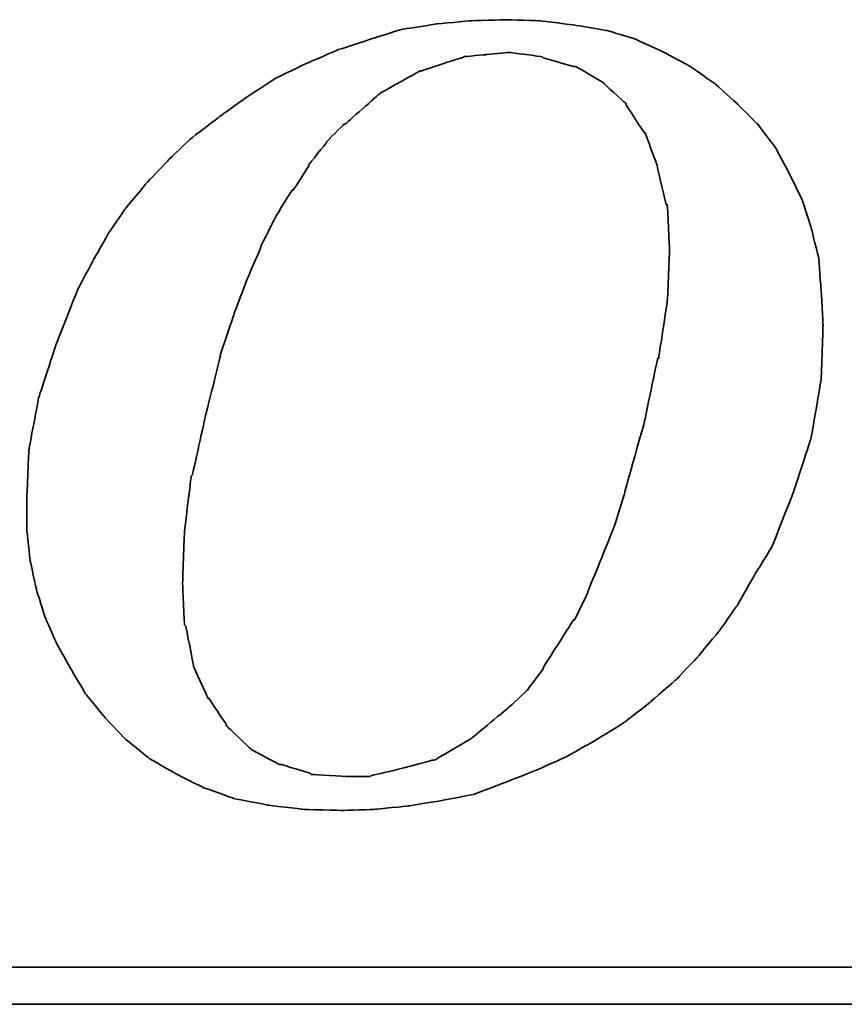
# Model space of a CAD drawing. Header units: millimetres. Extents: x 16 to 609, y 171 to 399.
# Tile 45 of 52: x 430.58 to 437.69, y 232.13 to 240.62. Entities that reach past the tile are written whole.
import ezdxf

# ---------------------------------------------------------------- set-up
doc = ezdxf.new("R2010")
doc.units = ezdxf.units.MM
doc.header["$LTSCALE"] = 10
doc.layers.add('DIM', color=4, linetype='Continuous')
doc.layers.add('layer 1', color=7, linetype='Continuous')

# ---------------------------------------------------------------- blocks, each defined once
blk = doc.blocks.new('TBI MOTION logo(完整正式版)')
at = {"layer": 'layer 1', "color": 22, "lineweight": 35}
for points, knots in [([(35.79625, -6.98375), (35.79625, -6.98375), (36.23125, -7.43875), (36.23125, -7.43875), (36.23125, -7.43875), (36.23125, -7.43875), (36.75625, -7.87125), (36.75625, -7.87125), (36.75625, -7.87125), (36.75625, -7.87125), (37.33125, -8.20375), (37.33125, -8.20375), (37.33125, -8.20375), (37.33125, -8.20375), (37.95625, -8.51875), (37.95625, -8.51875), (37.95625, -8.51875), (37.95625, -8.51875), (38.62625, -8.75875), (38.62625, -8.75875), (38.62625, -8.75875), (38.62625, -8.75875), (39.37125, -8.90375), (39.37125, -8.90375), (39.37125, -8.90375), (39.37125, -8.90375), (40.14125, -8.99875), (40.14125, -8.99875), (40.14125, -8.99875), (40.14125, -8.99875), (41.02625, -9.02375), (41.02625, -9.02375), (41.02625, -9.02375), (41.02625, -9.02375), (41.74625, -8.99875), (41.74625, -8.99875), (41.74625, -8.99875), (41.74625, -8.99875), (42.46625, -8.92375), (42.46625, -8.92375), (42.46625, -8.92375), (42.46625, -8.92375), (43.21125, -8.80625), (43.21125, -8.80625), (43.21125, -8.80625), (43.21125, -8.80625), (43.93125, -8.66375), (43.93125, -8.66375), (43.93125, -8.66375), (43.93125, -8.66375), (44.62625, -8.39875), (44.62625, -8.39875), (44.62625, -8.39875), (44.62625, -8.39875), (45.29625, -8.13375), (45.29625, -8.13375), (45.29625, -8.13375), (45.29625, -8.13375), (45.94625, -7.84375), (45.94625, -7.84375), (45.94625, -7.84375), (45.94625, -7.84375), (46.61625, -7.46375), (46.61625, -7.46375), (46.61625, -7.46375), (46.61625, -7.46375), (47.24125, -7.07875), (47.24125, -7.07875), (47.24125, -7.07875), (47.24125, -7.07875), (47.81625, -6.62375), (47.81625, -6.62375), (47.81625, -6.62375), (47.81625, -6.62375), (48.36875, -6.14375), (48.36875, -6.14375), (48.36875, -6.14375), (48.36875, -6.14375), (48.84625, -5.64125), (48.84625, -5.64125), (48.84625, -5.64125), (48.84625, -5.64125), (49.32625, -5.06375), (49.32625, -5.06375), (49.32625, -5.06375), (49.32625, -5.06375), (49.71125, -4.51374), (49.71125, -4.51374), (49.71125, -4.51374), (49.71125, -4.51374), (50.09625, -3.83874), (50.09625, -3.83874), (50.09625, -3.83874), (50.09625, -3.83874), (50.48125, -3.21374), (50.48125, -3.21374), (50.48125, -3.21374), (50.48125, -3.21374), (50.96125, -1.99125), (50.96125, -1.99125), (50.96125, -1.99125), (50.96125, -1.99125), (51.34375, -0.81875), (51.34375, -0.81875), (51.34375, -0.81875), (51.34375, -0.81875), (51.56125, 0.45624), (51.56125, 0.45624), (51.56125, 0.45624), (51.56125, 0.45624), (51.60625, 1.67624), (51.60625, 1.67624), (51.60625, 1.67624), (51.60625, 1.67624), (51.56125, 2.44625), (51.56125, 2.44625), (51.56125, 2.44625), (51.56125, 2.44625), (51.51125, 3.14125), (51.51125, 3.14125), (51.51125, 3.14125), (51.51125, 3.14125), (51.34375, 3.81125), (51.34375, 3.81125), (51.34375, 3.81125), (51.34375, 3.81125), (51.15125, 4.41125), (51.15125, 4.41125), (51.15125, 4.41125), (51.15125, 4.41125), (50.86125, 5.01125), (50.86125, 5.01125), (50.86125, 5.01125), (50.86125, 5.01125), (50.55125, 5.58875), (50.55125, 5.58875), (50.55125, 5.58875), (50.55125, 5.58875), (50.16625, 6.09125), (50.16625, 6.09125), (50.16625, 6.09125), (50.16625, 6.09125), (49.71125, 6.54875), (49.71125, 6.54875), (49.71125, 6.54875), (49.71125, 6.54875), (49.23125, 6.98125), (49.23125, 6.98125), (49.23125, 6.98125), (49.23125, 6.98125), (48.67875, 7.36625), (48.67875, 7.36625), (48.67875, 7.36625), (48.67875, 7.36625), (48.10375, 7.67625), (48.10375, 7.67625), (48.10375, 7.67625), (48.10375, 7.67625), (47.48125, 7.96375), (47.48125, 7.96375), (47.48125, 7.96375), (47.48125, 7.96375), (46.85625, 8.15625), (46.85625, 8.15625), (46.85625, 8.15625), (46.85625, 8.15625), (46.13625, 8.27624), (46.13625, 8.27624), (46.13625, 8.27624), (46.13625, 8.27624), (45.39125, 8.37125), (45.39125, 8.37125), (45.39125, 8.37125), (45.39125, 8.37125), (44.62625, 8.39624), (44.62625, 8.39624), (44.62625, 8.39624), (44.62625, 8.39624), (43.83625, 8.37125), (43.83625, 8.37125), (43.83625, 8.37125), (43.83625, 8.37125), (43.09125, 8.30125), (43.09125, 8.30125), (43.09125, 8.30125), (43.09125, 8.30125), (42.32125, 8.18125), (42.32125, 8.18125), (42.32125, 8.18125), (42.32125, 8.18125), (41.62875, 7.96375), (41.62875, 7.96375), (41.62875, 7.96375), (41.62875, 7.96375), (40.90625, 7.72625), (40.90625, 7.72625), (40.90625, 7.72625), (40.90625, 7.72625), (40.23624, 7.43625), (40.23624, 7.43625), (40.23624, 7.43625), (40.23624, 7.43625), (39.54124, 7.10125), (39.54124, 7.10125), (39.54124, 7.10125), (39.54124, 7.10125), (38.91625, 6.69125), (38.91625, 6.69125), (38.91625, 6.69125), (38.91625, 6.69125), (38.31625, 6.26125), (38.31625, 6.26125), (38.31625, 6.26125), (38.31625, 6.26125), (37.69125, 5.78125), (37.69125, 5.78125), (37.69125, 5.78125), (37.69125, 5.78125), (37.18625, 5.30125), (37.18625, 5.30125), (37.18625, 5.30125), (37.18625, 5.30125), (36.70625, 4.79624), (36.70625, 4.79624), (36.70625, 4.79624), (36.70625, 4.79624), (36.23125, 4.22125), (36.23125, 4.22125), (36.23125, 4.22125), (36.23125, 4.22125), (35.87124, 3.69375), (35.87124, 3.69375), (35.87124, 3.69375), (35.87124, 3.69375), (35.53125, 3.09125), (35.53125, 3.09125), (35.53125, 3.09125), (35.53125, 3.09125), (35.19875, 2.47125), (35.19875, 2.47125), (35.19875, 2.47125), (35.19875, 2.47125), (34.71625, 1.24625), (34.71625, 1.24625), (34.71625, 1.24625), (34.71625, 1.24625), (34.33125, 0.06874), (34.33125, 0.06874), (34.33125, 0.06874), (34.33125, 0.06874), (34.11625, -1.07875), (34.11625, -1.07875), (34.11625, -1.07875), (34.11625, -1.07875), (34.07125, -2.15875), (34.07125, -2.15875), (34.07125, -2.15875), (34.07125, -2.15875), (34.07125, -2.85375), (34.07125, -2.85375), (34.07125, -2.85375), (34.07125, -2.85375), (34.14125, -3.50375), (34.14125, -3.50375), (34.14125, -3.50375), (34.14125, -3.50375), (34.28625, -4.17375), (34.28625, -4.17375), (34.28625, -4.17375), (34.28625, -4.17375), (34.47625, -4.77624), (34.47625, -4.77624), (34.47625, -4.77624), (34.47625, -4.77624), (34.71625, -5.32625), (34.71625, -5.32625), (34.71625, -5.32625), (34.71625, -5.32625), (35.05375, -5.92875), (35.05375, -5.92875), (35.05375, -5.92875), (35.05375, -5.92875), (35.36375, -6.45375), (35.36375, -6.45375), (35.36375, -6.45375), (35.36375, -6.45375), (35.79625, -6.98375), (35.79625, -6.98375)], [0, 0, 0, 0, 0.01388889, 0.01388889, 0.01388889, 0.0138889, 0.02777778, 0.02777778, 0.02777778, 0.02777779, 0.04166667, 0.04166667, 0.04166667, 0.04166668, 0.05555556, 0.05555556, 0.05555556, 0.05555557, 0.06944444, 0.06944444, 0.06944444, 0.06944445, 0.08333333, 0.08333333, 0.08333333, 0.08333334, 0.09722222, 0.09722222, 0.09722222, 0.09722223, 0.11111111, 0.11111111, 0.11111111, 0.11111112, 0.125, 0.125, 0.125, 0.12500001, 0.13888889, 0.13888889, 0.13888889, 0.1388889, 0.15277778, 0.15277778, 0.15277778, 0.15277779, 0.16666667, 0.16666667, 0.16666667, 0.16666668, 0.18055556, 0.18055556, 0.18055556, 0.18055557, 0.19444444, 0.19444444, 0.19444444, 0.19444445, 0.20833333, 0.20833333, 0.20833333, 0.20833334, 0.22222222, 0.22222222, 0.22222222, 0.22222223, 0.23611111, 0.23611111, 0.23611111, 0.23611112, 0.25, 0.25, 0.25, 0.25000001, 0.26388889, 0.26388889, 0.26388889, 0.2638889, 0.27777778, 0.27777778, 0.27777778, 0.27777779, 0.29166667, 0.29166667, 0.29166667, 0.29166668, 0.30555556, 0.30555556, 0.30555556, 0.30555557, 0.31944444, 0.31944444, 0.31944444, 0.31944445, 0.33333333, 0.33333333, 0.33333333, 0.33333334, 0.34722222, 0.34722222, 0.34722222, 0.34722223, 0.36111111, 0.36111111, 0.36111111, 0.36111112, 0.375, 0.375, 0.375, 0.37500001, 0.38888889, 0.38888889, 0.38888889, 0.3888889, 0.40277778, 0.40277778, 0.40277778, 0.40277779, 0.41666667, 0.41666667, 0.41666667, 0.41666668, 0.43055556, 0.43055556, 0.43055556, 0.43055557, 0.44444444, 0.44444444, 0.44444444, 0.44444445, 0.45833333, 0.45833333, 0.45833333, 0.45833334, 0.47222222, 0.47222222, 0.47222222, 0.47222223, 0.48611111, 0.48611111, 0.48611111, 0.48611112, 0.5, 0.5, 0.5, 0.50000001, 0.51388889, 0.51388889, 0.51388889, 0.5138889, 0.52777778, 0.52777778, 0.52777778, 0.52777779, 0.54166667, 0.54166667, 0.54166667, 0.54166668, 0.55555556, 0.55555556, 0.55555556, 0.55555557, 0.56944444, 0.56944444, 0.56944444, 0.56944445, 0.58333333, 0.58333333, 0.58333333, 0.58333334, 0.59722222, 0.59722222, 0.59722222, 0.59722223, 0.61111111, 0.61111111, 0.61111111, 0.61111112, 0.625, 0.625, 0.625, 0.62500001, 0.63888889, 0.63888889, 0.63888889, 0.6388889, 0.65277778, 0.65277778, 0.65277778, 0.65277779, 0.66666667, 0.66666667, 0.66666667, 0.66666668, 0.68055556, 0.68055556, 0.68055556, 0.68055557, 0.69444444, 0.69444444, 0.69444444, 0.69444445, 0.70833333, 0.70833333, 0.70833333, 0.70833334, 0.72222222, 0.72222222, 0.72222222, 0.72222223, 0.73611111, 0.73611111, 0.73611111, 0.73611112, 0.75, 0.75, 0.75, 0.75000001, 0.76388889, 0.76388889, 0.76388889, 0.7638889, 0.77777778, 0.77777778, 0.77777778, 0.77777779, 0.79166667, 0.79166667, 0.79166667, 0.79166668, 0.80555556, 0.80555556, 0.80555556, 0.80555557, 0.81944444, 0.81944444, 0.81944444, 0.81944445, 0.83333333, 0.83333333, 0.83333333, 0.83333334, 0.84722222, 0.84722222, 0.84722222, 0.84722223, 0.86111111, 0.86111111, 0.86111111, 0.86111112, 0.875, 0.875, 0.875, 0.87500001, 0.88888889, 0.88888889, 0.88888889, 0.8888889, 0.90277778, 0.90277778, 0.90277778, 0.90277779, 0.91666667, 0.91666667, 0.91666667, 0.91666668, 0.93055556, 0.93055556, 0.93055556, 0.93055557, 0.94444444, 0.94444444, 0.94444444, 0.94444445, 0.95833333, 0.95833333, 0.95833333, 0.95833334, 0.97222222, 0.97222222, 0.97222222, 0.97222223, 0.98611111, 0.98611111, 0.98611111, 0.98611112, 1, 1, 1, 1]), ([(38.33875, 1.03124), (38.33875, 1.03124), (38.62625, 1.89625), (38.62625, 1.89625), (38.62625, 1.89625), (38.62625, 1.89625), (38.91625, 2.66375), (38.91625, 2.66375), (38.91625, 2.66375), (38.91625, 2.66375), (39.22625, 3.38125), (39.22625, 3.38125), (39.22625, 3.38125), (39.22625, 3.38125), (39.22625, 3.40624), (39.22625, 3.40624), (39.22625, 3.40624), (39.22625, 3.40624), (39.56124, 4.07624), (39.56124, 4.07624), (39.56124, 4.07624), (39.56124, 4.07624), (39.92125, 4.65125), (39.92125, 4.65125), (39.92125, 4.65125), (39.92125, 4.65125), (39.94625, 4.65125), (39.94625, 4.65125), (39.94625, 4.65125), (39.94625, 4.65125), (40.28125, 5.17875), (40.28125, 5.17875), (40.28125, 5.17875), (40.28125, 5.17875), (40.28125, 5.20375), (40.28125, 5.20375), (40.28125, 5.20375), (40.28125, 5.20375), (40.66875, 5.68625), (40.66875, 5.68625), (40.66875, 5.68625), (40.66875, 5.68625), (40.66875, 5.70625), (40.66875, 5.70625), (40.66875, 5.70625), (40.66875, 5.70625), (41.05124, 6.09125), (41.05124, 6.09125), (41.05124, 6.09125), (41.05124, 6.09125), (41.07625, 6.09125), (41.07625, 6.09125), (41.07625, 6.09125), (41.07625, 6.09125), (41.84125, 6.76625), (41.84125, 6.76625), (41.84125, 6.76625), (41.84125, 6.76625), (41.86625, 6.78625), (41.86625, 6.78625), (41.86625, 6.78625), (41.86625, 6.78625), (42.73125, 7.26624), (42.73125, 7.26624), (42.73125, 7.26624), (42.73125, 7.26624), (42.75625, 7.26624), (42.75625, 7.26624), (42.75625, 7.26624), (42.75625, 7.26624), (43.18625, 7.41125), (43.18625, 7.41125), (43.18625, 7.41125), (43.18625, 7.41125), (43.64125, 7.55625), (43.64125, 7.55625), (43.64125, 7.55625), (43.64125, 7.55625), (43.66625, 7.55625), (43.66625, 7.55625), (43.66625, 7.55625), (43.66625, 7.55625), (43.69125, 7.58124), (43.69125, 7.58124), (43.69125, 7.58124), (43.69125, 7.58124), (44.19125, 7.62625), (44.19125, 7.62625), (44.19125, 7.62625), (44.19125, 7.62625), (44.67125, 7.67625), (44.67125, 7.67625), (44.67125, 7.67625), (44.67125, 7.67625), (44.69625, 7.67625), (44.69625, 7.67625), (44.69625, 7.67625), (44.69625, 7.67625), (45.41875, 7.58124), (45.41875, 7.58124), (45.41875, 7.58124), (45.41875, 7.58124), (45.44125, 7.55625), (45.44125, 7.55625), (45.44125, 7.55625), (45.44125, 7.55625), (46.11125, 7.36625), (46.11125, 7.36625), (46.11125, 7.36625), (46.11125, 7.36625), (46.13625, 7.36625), (46.13625, 7.36625), (46.13625, 7.36625), (46.13625, 7.36625), (46.15875, 7.36625), (46.15875, 7.36625), (46.15875, 7.36625), (46.15875, 7.36625), (46.73625, 7.02624), (46.73625, 7.02624), (46.73625, 7.02624), (46.73625, 7.02624), (46.76125, 7.00624), (46.76125, 7.00624), (46.76125, 7.00624), (46.76125, 7.00624), (47.24125, 6.57124), (47.24125, 6.57124), (47.24125, 6.57124), (47.24125, 6.57124), (47.26625, 6.54875), (47.26625, 6.54875), (47.26625, 6.54875), (47.26625, 6.54875), (47.26625, 6.52375), (47.26625, 6.52375), (47.26625, 6.52375), (47.26625, 6.52375), (47.67375, 5.89875), (47.67375, 5.89875), (47.67375, 5.89875), (47.67375, 5.89875), (47.69625, 5.89875), (47.69625, 5.89875), (47.69625, 5.89875), (47.69625, 5.89875), (47.69625, 5.87625), (47.69625, 5.87625), (47.69625, 5.87625), (47.69625, 5.87625), (47.96125, 5.15625), (47.96125, 5.15625), (47.96125, 5.15625), (47.96125, 5.15625), (47.96125, 5.13125), (47.96125, 5.13125), (47.96125, 5.13125), (47.96125, 5.13125), (48.15125, 4.31875), (48.15125, 4.31875), (48.15125, 4.31875), (48.15125, 4.31875), (48.17625, 4.31875), (48.17625, 4.31875), (48.17625, 4.31875), (48.17625, 4.31875), (48.17625, 4.29125), (48.17625, 4.29125), (48.17625, 4.29125), (48.17625, 4.29125), (48.22625, 3.33125), (48.22625, 3.33125), (48.22625, 3.33125), (48.22625, 3.33125), (48.22625, 3.30875), (48.22625, 3.30875), (48.22625, 3.30875), (48.22625, 3.30875), (48.17625, 2.20624), (48.17625, 2.20624), (48.17625, 2.20624), (48.17625, 2.20624), (48.17625, 2.18124), (48.17625, 2.18124), (48.17625, 2.18124), (48.17625, 2.18124), (47.98375, 0.93624), (47.98375, 0.93624), (47.98375, 0.93624), (47.98375, 0.93624), (47.96125, 0.93624), (47.96125, 0.93624), (47.96125, 0.93624), (47.96125, 0.93624), (47.67375, -0.45874), (47.67375, -0.45874), (47.67375, -0.45874), (47.67375, -0.45874), (47.24125, -1.99125), (47.24125, -1.99125), (47.24125, -1.99125), (47.24125, -1.99125), (47.24125, -2.01874), (47.24125, -2.01874), (47.24125, -2.01874), (47.24125, -2.01874), (47.00125, -2.78375), (47.00125, -2.78375), (47.00125, -2.78375), (47.00125, -2.78375), (46.71125, -3.50375), (46.71125, -3.50375), (46.71125, -3.50375), (46.71125, -3.50375), (46.42625, -4.19875), (46.42625, -4.19875), (46.42625, -4.19875), (46.42625, -4.19875), (46.42625, -4.22375), (46.42625, -4.22375), (46.42625, -4.22375), (46.42625, -4.22375), (46.13625, -4.82374), (46.13625, -4.82374), (46.13625, -4.82374), (46.13625, -4.82374), (46.11125, -4.82374), (46.11125, -4.82374), (46.11125, -4.82374), (46.11125, -4.82374), (45.77625, -5.35125), (45.77625, -5.35125), (45.77625, -5.35125), (45.77625, -5.35125), (45.44125, -5.87875), (45.44125, -5.87875), (45.44125, -5.87875), (45.44125, -5.87875), (45.44125, -5.90375), (45.44125, -5.90375), (45.44125, -5.90375), (45.44125, -5.90375), (45.10625, -6.35875), (45.10625, -6.35875), (45.10625, -6.35875), (45.10625, -6.35875), (45.08125, -6.38375), (45.08125, -6.38375), (45.08125, -6.38375), (45.08125, -6.38375), (44.69625, -6.74375), (44.69625, -6.74375), (44.69625, -6.74375), (44.69625, -6.74375), (43.88375, -7.41625), (43.88375, -7.41625), (43.88375, -7.41625), (43.88375, -7.41625), (43.85625, -7.43875), (43.85625, -7.43875), (43.85625, -7.43875), (43.85625, -7.43875), (43.04125, -7.91875), (43.04125, -7.91875), (43.04125, -7.91875), (43.04125, -7.91875), (43.01625, -7.91875), (43.01625, -7.91875), (43.01625, -7.91875), (43.01625, -7.91875), (42.99625, -7.91875), (42.99625, -7.91875), (42.99625, -7.91875), (42.99625, -7.91875), (42.08125, -8.15875), (42.08125, -8.15875), (42.08125, -8.15875), (42.08125, -8.15875), (41.65125, -8.25625), (41.65125, -8.25625), (41.65125, -8.25625), (41.65125, -8.25625), (41.62875, -8.27875), (41.62875, -8.27875), (41.62875, -8.27875), (41.62875, -8.27875), (41.60125, -8.27875), (41.60125, -8.27875), (41.60125, -8.27875), (41.60125, -8.27875), (41.12125, -8.27875), (41.12125, -8.27875), (41.12125, -8.27875), (41.12125, -8.27875), (40.35624, -8.23125), (40.35624, -8.23125), (40.35624, -8.23125), (40.35624, -8.23125), (40.33125, -8.23125), (40.33125, -8.23125), (40.33125, -8.23125), (40.33125, -8.23125), (40.30625, -8.20375), (40.30625, -8.20375), (40.30625, -8.20375), (40.30625, -8.20375), (39.68375, -8.01375), (39.68375, -8.01375), (39.68375, -8.01375), (39.68375, -8.01375), (39.66124, -8.01375), (39.66124, -8.01375), (39.66124, -8.01375), (39.66124, -8.01375), (39.63625, -8.01375), (39.63625, -8.01375), (39.63625, -8.01375), (39.63625, -8.01375), (39.01125, -7.67875), (39.01125, -7.67875), (39.01125, -7.67875), (39.01125, -7.67875), (38.98875, -7.65375), (38.98875, -7.65375), (38.98875, -7.65375), (38.98875, -7.65375), (38.48625, -7.17375), (38.48625, -7.17375), (38.48625, -7.17375), (38.48625, -7.17375), (38.45875, -7.14875), (38.45875, -7.14875), (38.45875, -7.14875), (38.45875, -7.14875), (38.45875, -7.12875), (38.45875, -7.12875), (38.45875, -7.12875), (38.45875, -7.12875), (38.07625, -6.54875), (38.07625, -6.54875), (38.07625, -6.54875), (38.07625, -6.54875), (38.05125, -6.54875), (38.05125, -6.54875), (38.05125, -6.54875), (38.05125, -6.54875), (38.05125, -6.52875), (38.05125, -6.52875), (38.05125, -6.52875), (38.05125, -6.52875), (37.74125, -5.85375), (37.74125, -5.85375), (37.74125, -5.85375), (37.74125, -5.85375), (37.74125, -5.82875), (37.74125, -5.82875), (37.74125, -5.82875), (37.74125, -5.82875), (37.57375, -4.96875), (37.57375, -4.96875), (37.57375, -4.96875), (37.57375, -4.96875), (37.54625, -4.94375), (37.54625, -4.94375), (37.54625, -4.94375), (37.54625, -4.94375), (37.50125, -4.03375), (37.50125, -4.03375), (37.50125, -4.03375), (37.50125, -4.03375), (37.50125, -4.00875), (37.50125, -4.00875), (37.50125, -4.00875), (37.50125, -4.00875), (37.54625, -2.85375), (37.54625, -2.85375), (37.54625, -2.85375), (37.54625, -2.85375), (37.69125, -1.65875), (37.69125, -1.65875), (37.69125, -1.65875), (37.69125, -1.65875), (37.71624, -1.63375), (37.71624, -1.63375), (37.71624, -1.63375), (37.71624, -1.63375), (38.00375, -0.33875), (38.00375, -0.33875), (38.00375, -0.33875), (38.00375, -0.33875), (38.33875, 1.00624), (38.33875, 1.00624), (38.33875, 1.00624), (38.33875, 1.00624), (38.33875, 1.03124), (38.33875, 1.03124)], [0, 0, 0, 0, 0.01010101, 0.01010101, 0.01010101, 0.01010102, 0.02020202, 0.02020202, 0.02020202, 0.02020203, 0.03030303, 0.03030303, 0.03030303, 0.03030304, 0.04040404, 0.04040404, 0.04040404, 0.04040405, 0.05050505, 0.05050505, 0.05050505, 0.05050506, 0.06060606, 0.06060606, 0.06060606, 0.06060607, 0.07070707, 0.07070707, 0.07070707, 0.07070708, 0.08080808, 0.08080808, 0.08080808, 0.08080809, 0.09090909, 0.09090909, 0.09090909, 0.0909091, 0.1010101, 0.1010101, 0.1010101, 0.10101011, 0.11111111, 0.11111111, 0.11111111, 0.11111112, 0.12121212, 0.12121212, 0.12121212, 0.12121213, 0.13131313, 0.13131313, 0.13131313, 0.13131314, 0.14141414, 0.14141414, 0.14141414, 0.14141415, 0.15151515, 0.15151515, 0.15151515, 0.15151516, 0.16161616, 0.16161616, 0.16161616, 0.16161617, 0.17171717, 0.17171717, 0.17171717, 0.17171718, 0.18181818, 0.18181818, 0.18181818, 0.18181819, 0.19191919, 0.19191919, 0.19191919, 0.1919192, 0.2020202, 0.2020202, 0.2020202, 0.20202021, 0.21212121, 0.21212121, 0.21212121, 0.21212122, 0.22222222, 0.22222222, 0.22222222, 0.22222223, 0.23232323, 0.23232323, 0.23232323, 0.23232324, 0.24242424, 0.24242424, 0.24242424, 0.24242425, 0.25252525, 0.25252525, 0.25252525, 0.25252526, 0.26262626, 0.26262626, 0.26262626, 0.26262627, 0.27272727, 0.27272727, 0.27272727, 0.27272728, 0.28282828, 0.28282828, 0.28282828, 0.28282829, 0.29292929, 0.29292929, 0.29292929, 0.2929293, 0.3030303, 0.3030303, 0.3030303, 0.30303031, 0.31313131, 0.31313131, 0.31313131, 0.31313132, 0.32323232, 0.32323232, 0.32323232, 0.32323233, 0.33333333, 0.33333333, 0.33333333, 0.33333334, 0.34343434, 0.34343434, 0.34343434, 0.34343435, 0.35353535, 0.35353535, 0.35353535, 0.35353536, 0.36363636, 0.36363636, 0.36363636, 0.36363637, 0.37373737, 0.37373737, 0.37373737, 0.37373738, 0.38383838, 0.38383838, 0.38383838, 0.38383839, 0.39393939, 0.39393939, 0.39393939, 0.3939394, 0.4040404, 0.4040404, 0.4040404, 0.40404041, 0.41414141, 0.41414141, 0.41414141, 0.41414142, 0.42424242, 0.42424242, 0.42424242, 0.42424243, 0.43434343, 0.43434343, 0.43434343, 0.43434344, 0.44444444, 0.44444444, 0.44444444, 0.44444445, 0.45454545, 0.45454545, 0.45454545, 0.45454546, 0.46464646, 0.46464646, 0.46464646, 0.46464647, 0.47474747, 0.47474747, 0.47474747, 0.47474748, 0.48484848, 0.48484848, 0.48484848, 0.48484849, 0.49494949, 0.49494949, 0.49494949, 0.4949495, 0.50505051, 0.50505051, 0.50505051, 0.50505052, 0.51515152, 0.51515152, 0.51515152, 0.51515153, 0.52525253, 0.52525253, 0.52525253, 0.52525254, 0.53535354, 0.53535354, 0.53535354, 0.53535355, 0.54545455, 0.54545455, 0.54545455, 0.54545456, 0.55555556, 0.55555556, 0.55555556, 0.55555557, 0.56565657, 0.56565657, 0.56565657, 0.56565658, 0.57575758, 0.57575758, 0.57575758, 0.57575759, 0.58585859, 0.58585859, 0.58585859, 0.5858586, 0.5959596, 0.5959596, 0.5959596, 0.59595961, 0.60606061, 0.60606061, 0.60606061, 0.60606062, 0.61616162, 0.61616162, 0.61616162, 0.61616163, 0.62626263, 0.62626263, 0.62626263, 0.62626264, 0.63636364, 0.63636364, 0.63636364, 0.63636365, 0.64646465, 0.64646465, 0.64646465, 0.64646466, 0.65656566, 0.65656566, 0.65656566, 0.65656567, 0.66666667, 0.66666667, 0.66666667, 0.66666668, 0.67676768, 0.67676768, 0.67676768, 0.67676769, 0.68686869, 0.68686869, 0.68686869, 0.6868687, 0.6969697, 0.6969697, 0.6969697, 0.69696971, 0.70707071, 0.70707071, 0.70707071, 0.70707072, 0.71717172, 0.71717172, 0.71717172, 0.71717173, 0.72727273, 0.72727273, 0.72727273, 0.72727274, 0.73737374, 0.73737374, 0.73737374, 0.73737375, 0.74747475, 0.74747475, 0.74747475, 0.74747476, 0.75757576, 0.75757576, 0.75757576, 0.75757577, 0.76767677, 0.76767677, 0.76767677, 0.76767678, 0.77777778, 0.77777778, 0.77777778, 0.77777779, 0.78787879, 0.78787879, 0.78787879, 0.7878788, 0.7979798, 0.7979798, 0.7979798, 0.79797981, 0.80808081, 0.80808081, 0.80808081, 0.80808082, 0.81818182, 0.81818182, 0.81818182, 0.81818183, 0.82828283, 0.82828283, 0.82828283, 0.82828284, 0.83838384, 0.83838384, 0.83838384, 0.83838385, 0.84848485, 0.84848485, 0.84848485, 0.84848486, 0.85858586, 0.85858586, 0.85858586, 0.85858587, 0.86868687, 0.86868687, 0.86868687, 0.86868688, 0.87878788, 0.87878788, 0.87878788, 0.87878789, 0.88888889, 0.88888889, 0.88888889, 0.8888889, 0.8989899, 0.8989899, 0.8989899, 0.89898991, 0.90909091, 0.90909091, 0.90909091, 0.90909092, 0.91919192, 0.91919192, 0.91919192, 0.91919193, 0.92929293, 0.92929293, 0.92929293, 0.92929294, 0.93939394, 0.93939394, 0.93939394, 0.93939395, 0.94949495, 0.94949495, 0.94949495, 0.94949496, 0.95959596, 0.95959596, 0.95959596, 0.95959597, 0.96969697, 0.96969697, 0.96969697, 0.96969698, 0.97979798, 0.97979798, 0.97979798, 0.97979799, 0.98989899, 0.98989899, 0.98989899, 0.989899, 1, 1, 1, 1]), ([(75.90875, -9.47875), (75.90875, -9.47875), (75.90875, -12.28625), (75.90875, -12.28625), (75.90875, -12.28625), (75.90875, -12.28625), (75.90875, -12.47875), (75.90875, -12.47875), (75.90875, -12.47875), (75.90875, -12.47875), (75.71625, -12.47875), (75.71625, -12.47875), (75.71625, -12.47875), (75.71625, -12.47875), (-88.32875, -12.47875), (-88.32875, -12.47875), (-88.32875, -12.47875), (-88.32875, -12.47875), (-88.32875, -13.29375), (-88.32875, -13.29375), (-88.32875, -13.29375), (-88.32875, -13.29375), (82.89125, -13.29375), (82.89125, -13.29375), (82.89125, -13.29375), (82.89125, -13.29375), (75.90875, -9.47875), (75.90875, -9.47875)], [0, 0, 0, 0, 0.14285714, 0.14285714, 0.14285714, 0.14285715, 0.28571429, 0.28571429, 0.28571429, 0.2857143, 0.42857143, 0.42857143, 0.42857143, 0.42857144, 0.57142857, 0.57142857, 0.57142857, 0.57142858, 0.71428571, 0.71428571, 0.71428571, 0.71428572, 0.85714286, 0.85714286, 0.85714286, 0.85714287, 1, 1, 1, 1])]:
    blk.add_open_spline(points, degree=3, knots=knots, dxfattribs=at)

msp = doc.modelspace()

# ---------------------------------------------------------------- block references
at = {"layer": 'DIM', "color": 7, "xscale": 0.3915833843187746, "yscale": 0.3915833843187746, "zscale": 0.3915833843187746}
msp.add_blockref('TBI MOTION logo(完整正式版)', (417.2997, 237.3329), dxfattribs=at)

doc.saveas('drawing.dxf')
